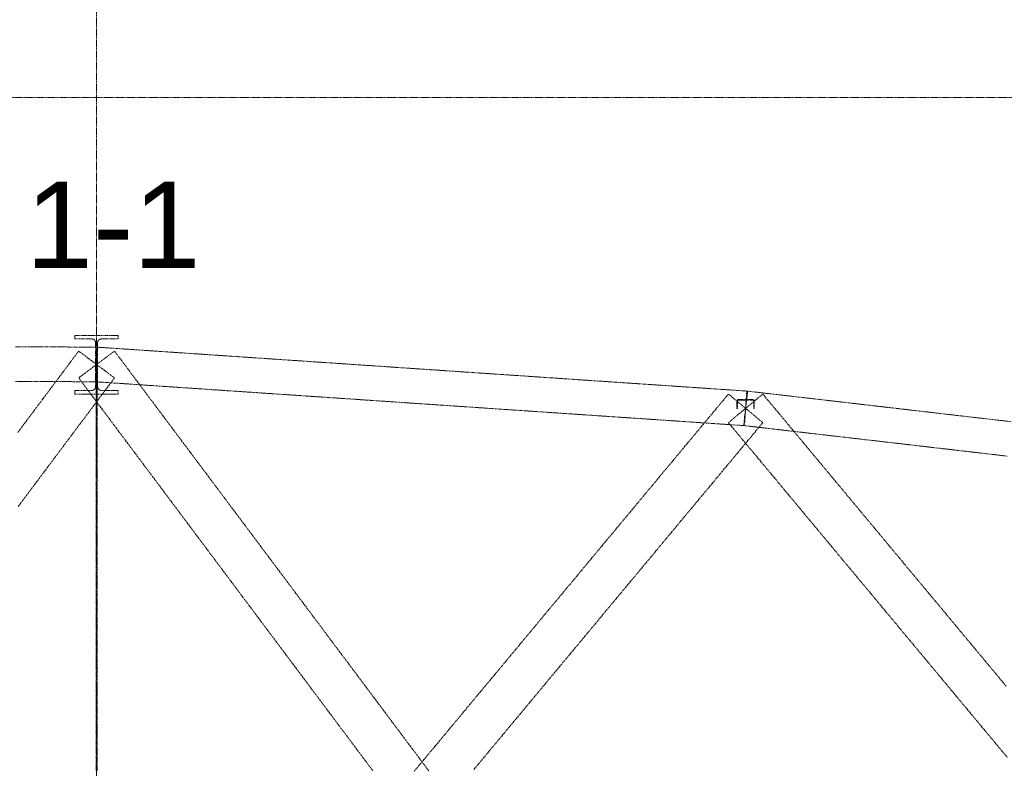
# Model space of a CAD drawing. Header units: millimetres. Extents: x -176817 to 571382, y -58489 to 156123.
# Tile 199 of 256: x 155878 to 162704, y -9775 to -4589. Entities that reach past the tile are written whole.
import ezdxf

# ---------------------------------------------------------------- set-up
doc = ezdxf.new("R2010")
doc.units = ezdxf.units.MM
doc.header["$LTSCALE"] = 0.2
doc.linetypes.add('HIDDEN', pattern=[9.525, 6.35, -3.175])
doc.layers.add('-AAA Podkład', color=252, linetype='Continuous', lineweight=13)
doc.layers.add('-AAA Wymiar', color=1, linetype='Continuous', lineweight=18)
doc.styles.get("Standard").update_dxf_attribs({"font": 'arial.ttf'})

# ---------------------------------------------------------------- blocks, each defined once
blk = doc.blocks.new('Podkład rev.B')
at = {"layer": '-AAA Podkład', "linetype": 'HIDDEN', "ltscale": 5}
blk.add_line((17350, 2544.3, 0), (17350, -48454.9, 0), dxfattribs=at)
at = {"layer": '-AAA Podkład', "linetype": 'HIDDEN', "ltscale": 5, "elevation": 0}
blk.add_lwpolyline([(36922.7, -22812.2), (-1301.7, -22812.2), (-1301.7, -30202.3), (36922.7, -30202.3)], close=True, dxfattribs=at)
at = {"layer": '-AAA Podkład', "linetype": 'HIDDEN', "ltscale": 5}
for points in [[(17356.8, -24660.9), (17356.8, -24586), (17356.8, -24511.2), (17356.8, -24510.5), (17356.8, -24509.8), (17356.8, -24509.2), (17356.9, -24508.5), (17357, -24507.8), (17357, -24507.2), (17357.1, -24506.5), (17357.3, -24505.9), (17357.4, -24505.2), (17357.6, -24504.6), (17357.7, -24503.9), (17357.9, -24503.3), (17358.1, -24502.7), (17358.3, -24502), (17358.6, -24501.4), (17358.8, -24500.8), (17359.1, -24500.2), (17359.3, -24499.6), (17359.6, -24499), (17359.9, -24498.4), (17360.2, -24497.8), (17360.6, -24497.2), (17360.9, -24496.7), (17361.3, -24496.1), (17361.7, -24495.5), (17362, -24495), (17362.4, -24494.5), (17362.9, -24494), (17363.3, -24493.4), (17363.7, -24492.9), (17364.2, -24492.5), (17364.6, -24492), (17365.1, -24491.5), (17365.6, -24491.1), (17366.1, -24490.6), (17366.6, -24490.2), (17367.1, -24489.8), (17367.6, -24489.4), (17368.2, -24489), (17368.7, -24488.6), (17369.3, -24488.2), (17369.8, -24487.9), (17370.4, -24487.5), (17371, -24487.2), (17371.6, -24486.9), (17372.2, -24486.6), (17372.8, -24486.3), (17373.4, -24486.1), (17374, -24485.8), (17374.6, -24485.6), (17375.3, -24485.4), (17375.9, -24485.2), (17376.5, -24485), (17377.2, -24484.8), (17377.8, -24484.7), (17378.5, -24484.5), (17379.1, -24484.4), (17379.8, -24484.3), (17380.4, -24484.2), (17381.1, -24484.1), (17381.8, -24484.1), (17382.4, -24484), (17383.1, -24484), (17383.8, -24484), (17441.9, -24484), (17500, -24484), (17500, -24459.9), (17425, -24459.9), (17350, -24459.9), (17275, -24459.9), (17200, -24459.9), (17200, -24484), (17258.1, -24484), (17316.3, -24484), (17316.9, -24484), (17317.6, -24484), (17318.2, -24484.1), (17318.9, -24484.1), (17319.6, -24484.2), (17320.2, -24484.3), (17320.9, -24484.4), (17321.5, -24484.5), (17322.2, -24484.7), (17322.8, -24484.8), (17323.5, -24485), (17324.1, -24485.2), (17324.7, -24485.4), (17325.4, -24485.6), (17326, -24485.8), (17326.6, -24486.1), (17327.2, -24486.3), (17327.8, -24486.6), (17328.4, -24486.9), (17329, -24487.2), (17329.6, -24487.6), (17330.2, -24487.9), (17330.7, -24488.2), (17331.3, -24488.6), (17331.8, -24489), (17332.4, -24489.4), (17332.9, -24489.8), (17333.4, -24490.2), (17333.9, -24490.6), (17334.4, -24491.1), (17334.9, -24491.5), (17335.4, -24492), (17335.8, -24492.5), (17336.3, -24492.9), (17336.7, -24493.4), (17337.1, -24494), (17337.6, -24494.5), (17338, -24495), (17338.3, -24495.5), (17338.7, -24496.1), (17339.1, -24496.7), (17339.4, -24497.2), (17339.8, -24497.8), (17340.1, -24498.4), (17340.4, -24499), (17340.7, -24499.6), (17340.9, -24500.2), (17341.2, -24500.8), (17341.4, -24501.4), (17341.7, -24502), (17341.9, -24502.7), (17342.1, -24503.3), (17342.3, -24503.9), (17342.4, -24504.6), (17342.6, -24505.2), (17342.7, -24505.9), (17342.9, -24506.5), (17343, -24507.2), (17343, -24507.8), (17343.1, -24508.5), (17343.2, -24509.2), (17343.2, -24509.8), (17343.2, -24510.5), (17343.3, -24511.2), (17343.3, -24586), (17343.3, -24660.9), (17356.8, -24660.9)], [(17349.4, -24780.9), (17349.7, -24720.9), (17350, -24660.9), (17350.3, -24600.9), (17350.6, -24540.9), (17280.3, -24540.6), (17210, -24540.2), (17139.7, -24539.8), (17069.4, -24539.4), (16999.1, -24539.1), (16928.8, -24538.7), (16858.5, -24538.3), (16788.1, -24537.9)], [(16786.9, -24777.9), (16857.2, -24778.3), (16927.5, -24778.7), (16997.8, -24779.1), (17068.1, -24779.4), (17138.4, -24779.8), (17208.7, -24780.2), (17279, -24780.6), (17349.4, -24780.9)], [(17474, -24753.9), (17412, -24707.4), (17350, -24660.9), (17288, -24614.5), (17226, -24568), (17190.8, -24614.9), (17155.6, -24661.8), (17120.5, -24708.8), (17085.3, -24755.7), (17050.2, -24802.6), (17015, -24849.5), (16979.9, -24896.5), (16944.7, -24943.4), (16909.5, -24990.3), (16874.4, -25037.2), (16839.2, -25084.1), (16804.1, -25131.1)], [(16806.1, -25645.4), (16841.2, -25598.5), (16876.4, -25551.6), (16911.5, -25504.6), (16946.7, -25457.7), (16981.9, -25410.8), (17017, -25363.9), (17052.2, -25316.9), (17087.3, -25270), (17122.5, -25223.1), (17157.6, -25176.2), (17192.8, -25129.3), (17228, -25082.3), (17263.1, -25035.4), (17298.3, -24988.5), (17333.4, -24941.6), (17368.6, -24894.6), (17403.7, -24847.7), (17438.9, -24800.8), (17474, -24753.9)], [(19653.7, -27477.2), (19618.6, -27430.2), (19583.4, -27383.3), (19548.3, -27336.4), (19513.1, -27289.5), (19478, -27242.5), (19442.8, -27195.6), (19407.6, -27148.7), (19372.5, -27101.8), (19337.3, -27054.9), (19302.2, -27007.9), (19267, -26961), (19231.9, -26914.1), (19196.7, -26867.2), (19161.5, -26820.2), (19126.4, -26773.3), (19091.2, -26726.4), (19056.1, -26679.5), (19020.9, -26632.6), (18985.8, -26585.6), (18950.6, -26538.7), (18915.5, -26491.8), (18880.3, -26444.9), (18845.1, -26398), (18810, -26351), (18774.8, -26304.1), (18739.7, -26257.2), (18704.5, -26210.3), (18669.4, -26163.3), (18634.2, -26116.4), (18599, -26069.5), (18563.9, -26022.6), (18528.7, -25975.7), (18493.6, -25928.7), (18458.4, -25881.8), (18423.3, -25834.9), (18388.1, -25788), (18353, -25741), (18317.8, -25694.1), (18282.6, -25647.2), (18247.5, -25600.3), (18212.3, -25553.4), (18177.2, -25506.4), (18142, -25459.5), (18106.9, -25412.6), (18071.7, -25365.7), (18036.5, -25318.7), (18001.4, -25271.8), (17966.2, -25224.9), (17931.1, -25178), (17895.9, -25131.1), (17860.8, -25084.1), (17825.6, -25037.2), (17790.5, -24990.3), (17755.3, -24943.4), (17720.1, -24896.5), (17685, -24849.5), (17649.8, -24802.6), (17614.7, -24755.7), (17579.5, -24708.8), (17544.4, -24661.8), (17509.2, -24614.9), (17474, -24568), (17412, -24614.5), (17350, -24660.9), (17288, -24707.4), (17226, -24753.9), (17261.1, -24800.8), (17296.3, -24847.7), (17331.4, -24894.6), (17366.6, -24941.6), (17401.7, -24988.5), (17436.9, -25035.4), (17472, -25082.3), (17507.2, -25129.3), (17542.4, -25176.2), (17577.5, -25223.1), (17612.7, -25270), (17647.8, -25316.9), (17683, -25363.9), (17718.1, -25410.8), (17753.3, -25457.7), (17788.5, -25504.6), (17823.6, -25551.6), (17858.8, -25598.5), (17893.9, -25645.4), (17929.1, -25692.3), (17964.2, -25739.2), (17999.4, -25786.2), (18034.5, -25833.1), (18069.7, -25880), (18104.9, -25926.9), (18140, -25973.8), (18175.2, -26020.8), (18210.3, -26067.7), (18245.5, -26114.6), (18280.6, -26161.5), (18315.8, -26208.5), (18351, -26255.4), (18386.1, -26302.3), (18421.3, -26349.2), (18456.4, -26396.1), (18491.6, -26443.1), (18526.7, -26490), (18561.9, -26536.9), (18597, -26583.8), (18632.2, -26630.8), (18667.4, -26677.7), (18702.5, -26724.6), (18737.7, -26771.5), (18772.8, -26818.4), (18808, -26865.4), (18843.1, -26912.3), (18878.3, -26959.2), (18913.5, -27006.1), (18948.6, -27053.1), (18983.8, -27100), (19018.9, -27146.9), (19054.1, -27193.8), (19089.2, -27240.7), (19124.4, -27287.7), (19159.5, -27334.6), (19194.7, -27381.5), (19229.9, -27428.4), (19265, -27475.3)], [(21841.9, -25084.7), (21846, -25024.8), (21850, -24964.9), (21854, -24905.1), (21858.1, -24845.2), (21787.8, -24840.5), (21717.5, -24835.7), (21647.2, -24831), (21576.8, -24826.2), (21506.5, -24821.5), (21436.2, -24816.7), (21365.9, -24812), (21295.6, -24807.2), (21225.3, -24802.5), (21155, -24797.7), (21084.7, -24793), (21014.3, -24788.2), (20944, -24783.5), (20873.7, -24778.7), (20803.4, -24774), (20733.1, -24769.2), (20662.8, -24764.5), (20592.5, -24759.7), (20522.2, -24755), (20451.8, -24750.2), (20381.5, -24745.5), (20311.2, -24740.7), (20240.9, -24736), (20170.6, -24731.2), (20100.3, -24726.5), (20030, -24721.7), (19959.7, -24717), (19889.3, -24712.2), (19819, -24707.5), (19748.7, -24702.7), (19678.4, -24698), (19608.1, -24693.2), (19537.8, -24688.5), (19467.5, -24683.7), (19397.2, -24679), (19326.8, -24674.2), (19256.5, -24669.5), (19186.2, -24664.7), (19115.9, -24660), (19045.6, -24655.2), (18975.3, -24650.5), (18905, -24645.7), (18834.7, -24641), (18764.3, -24636.2), (18694, -24631.5), (18623.7, -24626.7), (18553.4, -24622), (18483.1, -24617.2), (18412.8, -24612.5), (18342.5, -24607.7), (18272.2, -24603), (18201.8, -24598.2), (18131.5, -24593.5), (18061.2, -24588.7), (17990.9, -24584), (17920.6, -24579.2), (17850.3, -24574.5), (17780, -24569.7), (17709.7, -24565), (17639.3, -24560.2), (17569, -24555.5), (17498.7, -24550.7), (17428.4, -24546), (17358.1, -24541.2), (17354, -24601.1), (17350, -24660.9), (17346, -24720.8), (17341.9, -24780.7), (17412.2, -24785.4), (17482.5, -24790.2), (17552.8, -24794.9), (17623.2, -24799.7), (17693.5, -24804.4), (17763.8, -24809.2), (17834.1, -24813.9), (17904.4, -24818.7), (17974.7, -24823.4), (18045, -24828.2), (18115.3, -24832.9), (18185.7, -24837.7), (18256, -24842.4), (18326.3, -24847.2), (18396.6, -24851.9), (18466.9, -24856.7), (18537.2, -24861.4), (18607.5, -24866.2), (18677.8, -24870.9), (18748.2, -24875.7), (18818.5, -24880.4), (18888.8, -24885.2), (18959.1, -24889.9), (19029.4, -24894.7), (19099.7, -24899.4), (19170, -24904.2), (19240.3, -24908.9), (19310.7, -24913.7), (19381, -24918.4), (19451.3, -24923.2), (19521.6, -24927.9), (19591.9, -24932.7), (19662.2, -24937.4), (19732.5, -24942.2), (19802.8, -24946.9), (19873.2, -24951.7), (19943.5, -24956.4), (20013.8, -24961.2), (20084.1, -24965.9), (20154.4, -24970.7), (20224.7, -24975.4), (20295, -24980.2), (20365.3, -24984.9), (20435.7, -24989.7), (20506, -24994.4), (20576.3, -24999.2), (20646.6, -25003.9), (20716.9, -25008.7), (20787.2, -25013.4), (20857.5, -25018.2), (20927.8, -25022.9), (20998.2, -25027.7), (21068.5, -25032.4), (21138.8, -25037.2), (21209.1, -25041.9), (21279.4, -25046.7), (21349.7, -25051.4), (21420, -25056.2), (21490.3, -25060.9), (21560.7, -25065.7), (21631, -25070.4), (21701.3, -25075.2), (21771.6, -25079.9), (21841.9, -25084.7)], [(17500, -24865.6), (17500, -24841), (17441.9, -24841), (17383.8, -24841), (17383.1, -24841), (17382.4, -24841), (17381.7, -24841), (17381.1, -24840.9), (17380.4, -24840.8), (17379.7, -24840.7), (17379.1, -24840.6), (17378.4, -24840.5), (17377.8, -24840.4), (17377.1, -24840.2), (17376.5, -24840), (17375.8, -24839.8), (17375.2, -24839.6), (17374.6, -24839.4), (17373.9, -24839.2), (17373.3, -24838.9), (17372.7, -24838.6), (17372.1, -24838.3), (17371.5, -24838), (17370.9, -24837.7), (17370.3, -24837.4), (17369.8, -24837), (17369.2, -24836.7), (17368.6, -24836.3), (17368.1, -24835.9), (17367.5, -24835.5), (17367, -24835.1), (17366.5, -24834.7), (17366, -24834.2), (17365.5, -24833.8), (17365, -24833.3), (17364.5, -24832.8), (17364.1, -24832.4), (17363.6, -24831.9), (17363.2, -24831.3), (17362.8, -24830.8), (17362.4, -24830.3), (17362, -24829.8), (17361.6, -24829.2), (17361.2, -24828.6), (17360.9, -24828.1), (17360.5, -24827.5), (17360.2, -24826.9), (17359.9, -24826.3), (17359.6, -24825.7), (17359.3, -24825.1), (17359, -24824.5), (17358.8, -24823.9), (17358.5, -24823.3), (17358.3, -24822.6), (17358.1, -24822), (17357.9, -24821.4), (17357.7, -24820.7), (17357.5, -24820.1), (17357.4, -24819.4), (17357.3, -24818.7), (17357.1, -24818.1), (17357, -24817.4), (17356.9, -24816.8), (17356.9, -24816.1), (17356.8, -24815.4), (17356.8, -24814.8), (17356.8, -24814.1), (17356.8, -24813.4), (17356.8, -24737.2), (17356.8, -24660.9), (17343.3, -24660.9), (17343.3, -24737.2), (17343.3, -24813.4), (17343.2, -24814.1), (17343.2, -24814.8), (17343.2, -24815.4), (17343.1, -24816.1), (17343.1, -24816.8), (17343, -24817.4), (17342.9, -24818.1), (17342.7, -24818.7), (17342.6, -24819.4), (17342.5, -24820.1), (17342.3, -24820.7), (17342.1, -24821.4), (17341.9, -24822), (17341.7, -24822.6), (17341.5, -24823.3), (17341.2, -24823.9), (17341, -24824.5), (17340.7, -24825.1), (17340.4, -24825.7), (17340.1, -24826.3), (17339.8, -24826.9), (17339.5, -24827.5), (17339.1, -24828.1), (17338.8, -24828.6), (17338.4, -24829.2), (17338, -24829.8), (17337.6, -24830.3), (17337.2, -24830.8), (17336.8, -24831.3), (17336.4, -24831.9), (17335.9, -24832.4), (17335.5, -24832.8), (17335, -24833.3), (17334.5, -24833.8), (17334, -24834.2), (17333.5, -24834.7), (17333, -24835.1), (17332.5, -24835.5), (17331.9, -24835.9), (17331.4, -24836.3), (17330.8, -24836.7), (17330.2, -24837), (17329.7, -24837.4), (17329.1, -24837.7), (17328.5, -24838), (17327.9, -24838.3), (17327.3, -24838.6), (17326.7, -24838.9), (17326.1, -24839.2), (17325.4, -24839.4), (17324.8, -24839.6), (17324.2, -24839.8), (17323.5, -24840), (17322.9, -24840.2), (17322.2, -24840.4), (17321.6, -24840.5), (17320.9, -24840.6), (17320.3, -24840.7), (17319.6, -24840.8), (17318.9, -24840.9), (17318.3, -24841), (17317.6, -24841), (17316.9, -24841), (17316.3, -24841), (17258.1, -24841), (17200, -24841), (17200, -24865.6), (17275, -24865.6), (17350, -24865.6), (17425, -24865.6), (17500, -24865.6)], [(17347, -24660.9), (17347, -24754.8), (17347, -24848.6), (17347, -24942.5), (17347, -25036.3), (17347, -25130.2), (17347, -25224), (17347, -25317.8), (17347, -25411.7), (17347, -25505.5), (17347, -25599.4), (17347, -25693.2), (17347, -25787.1), (17347, -25880.9), (17347, -25974.8), (17347, -26068.6), (17347, -26162.4), (17347, -26256.3), (17347, -26350.1), (17347, -26444), (17347, -26537.8), (17347, -26631.7), (17347, -26725.5), (17347, -26819.3), (17347, -26913.2), (17347, -27007), (17347, -27100.9), (17347, -27194.7), (17347, -27288.6), (17347, -27382.4), (17347, -27476.3)], [(17353, -27476.3), (17353, -27382.4), (17353, -27288.6), (17353, -27194.7), (17353, -27100.9), (17353, -27007), (17353, -26913.2), (17353, -26819.3), (17353, -26725.5), (17353, -26631.7), (17353, -26537.8), (17353, -26444), (17353, -26350.1), (17353, -26256.3), (17353, -26162.4), (17353, -26068.6), (17353, -25974.8), (17353, -25880.9), (17353, -25787.1), (17353, -25693.2), (17353, -25599.4), (17353, -25505.5), (17353, -25411.7), (17353, -25317.8), (17353, -25224), (17353, -25130.2), (17353, -25036.3), (17353, -24942.5), (17353, -24848.6), (17353, -24754.8), (17353, -24660.9), (17347, -24660.9)], [(23691.9, -25057.5), (23621.6, -25049.3), (23551.3, -25041.2), (23481, -25033), (23410.7, -25024.9), (23340.4, -25016.8), (23270.1, -25008.6), (23199.7, -25000.5), (23129.4, -24992.3), (23059.1, -24984.2), (22988.8, -24976), (22918.5, -24967.9), (22848.2, -24959.7), (22777.9, -24951.6), (22707.6, -24943.5), (22637.2, -24935.3), (22566.9, -24927.2), (22496.6, -24919), (22426.3, -24910.9), (22356, -24902.7), (22285.7, -24894.6), (22215.4, -24886.5), (22145.1, -24878.3), (22074.7, -24870.2), (22004.4, -24862), (21934.1, -24853.9), (21863.8, -24845.7), (21856.9, -24905.3), (21850, -24964.9), (21843.1, -25024.5), (21836.2, -25084.1), (21906.5, -25092.3), (21976.8, -25100.4), (22047.1, -25108.6), (22117.4, -25116.7), (22187.8, -25124.9), (22258.1, -25133), (22328.4, -25141.1), (22398.7, -25149.3), (22469, -25157.4), (22539.3, -25165.6), (22609.6, -25173.7), (22679.9, -25181.9), (22750.3, -25190), (22820.6, -25198.2), (22890.9, -25206.3), (22961.2, -25214.4), (23031.5, -25222.6), (23101.8, -25230.7), (23172.1, -25238.9), (23242.4, -25247), (23312.8, -25255.2), (23383.1, -25263.3), (23453.4, -25271.4), (23523.7, -25279.6), (23594, -25287.7), (23664.3, -25295.9)], [(21969.1, -25064.2), (21909.5, -25014.6), (21850, -24964.9), (21790.5, -24915.3), (21730.9, -24865.7), (21695.8, -24907.9), (21660.6, -24950), (21625.5, -24992.2), (21590.3, -25034.4), (21555.2, -25076.5), (21520, -25118.7), (21484.9, -25160.9), (21449.7, -25203.1), (21414.5, -25245.2), (21379.4, -25287.4), (21344.2, -25329.6), (21309.1, -25371.8), (21273.9, -25413.9), (21238.8, -25456.1), (21203.6, -25498.3), (21168.4, -25540.4), (21133.3, -25582.6), (21098.1, -25624.8), (21063, -25667), (21027.8, -25709.1), (20992.7, -25751.3), (20957.5, -25793.5), (20922.4, -25835.6), (20887.2, -25877.8), (20852, -25920), (20816.9, -25962.2), (20781.7, -26004.3), (20746.6, -26046.5), (20711.4, -26088.7), (20676.3, -26130.8), (20641.1, -26173), (20605.9, -26215.2), (20570.8, -26257.4), (20535.6, -26299.5), (20500.5, -26341.7), (20465.3, -26383.9), (20430.2, -26426), (20395, -26468.2), (20359.9, -26510.4), (20324.7, -26552.6), (20289.5, -26594.7), (20254.4, -26636.9), (20219.2, -26679.1), (20184.1, -26721.3), (20148.9, -26763.4), (20113.8, -26805.6), (20078.6, -26847.8), (20043.4, -26889.9), (20008.3, -26932.1), (19973.1, -26974.3), (19938, -27016.5), (19902.8, -27058.6), (19867.7, -27100.8), (19832.5, -27143), (19797.4, -27185.1), (19762.2, -27227.3), (19727, -27269.5), (19691.9, -27311.7), (19656.7, -27353.8), (19621.6, -27396), (19586.4, -27438.2), (19551.3, -27480.3)], [(19965.1, -27468), (20000.3, -27425.8), (20035.5, -27383.6), (20070.6, -27341.5), (20105.8, -27299.3), (20140.9, -27257.1), (20176.1, -27215), (20211.2, -27172.8), (20246.4, -27130.6), (20281.6, -27088.4), (20316.7, -27046.3), (20351.9, -27004.1), (20387, -26961.9), (20422.2, -26919.8), (20457.3, -26877.6), (20492.5, -26835.4), (20527.6, -26793.2), (20562.8, -26751.1), (20598, -26708.9), (20633.1, -26666.7), (20668.3, -26624.5), (20703.4, -26582.4), (20738.6, -26540.2), (20773.7, -26498), (20808.9, -26455.9), (20844.1, -26413.7), (20879.2, -26371.5), (20914.4, -26329.3), (20949.5, -26287.2), (20984.7, -26245), (21019.8, -26202.8), (21055, -26160.7), (21090.1, -26118.5), (21125.3, -26076.3), (21160.5, -26034.1), (21195.6, -25992), (21230.8, -25949.8), (21265.9, -25907.6), (21301.1, -25865.5), (21336.2, -25823.3), (21371.4, -25781.1), (21406.6, -25738.9), (21441.7, -25696.8), (21476.9, -25654.6), (21512, -25612.4), (21547.2, -25570.3), (21582.3, -25528.1), (21617.5, -25485.9), (21652.6, -25443.7), (21687.8, -25401.6), (21723, -25359.4), (21758.1, -25317.2), (21793.3, -25275), (21828.4, -25232.9), (21863.6, -25190.7), (21898.7, -25148.5), (21933.9, -25106.4), (21969.1, -25064.2)], [(23656.6, -26889.9), (23621.4, -26847.8), (23586.2, -26805.6), (23551.1, -26763.4), (23515.9, -26721.3), (23480.8, -26679.1), (23445.6, -26636.9), (23410.5, -26594.7), (23375.3, -26552.6), (23340.1, -26510.4), (23305, -26468.2), (23269.8, -26426), (23234.7, -26383.9), (23199.5, -26341.7), (23164.4, -26299.5), (23129.2, -26257.4), (23094.1, -26215.2), (23058.9, -26173), (23023.7, -26130.8), (22988.6, -26088.7), (22953.4, -26046.5), (22918.3, -26004.3), (22883.1, -25962.2), (22848, -25920), (22812.8, -25877.8), (22777.6, -25835.6), (22742.5, -25793.5), (22707.3, -25751.3), (22672.2, -25709.1), (22637, -25667), (22601.9, -25624.8), (22566.7, -25582.6), (22531.6, -25540.4), (22496.4, -25498.3), (22461.2, -25456.1), (22426.1, -25413.9), (22390.9, -25371.8), (22355.8, -25329.6), (22320.6, -25287.4), (22285.5, -25245.2), (22250.3, -25203.1), (22215.1, -25160.9), (22180, -25118.7), (22144.8, -25076.5), (22109.7, -25034.4), (22074.5, -24992.2), (22039.4, -24950), (22004.2, -24907.9), (21969.1, -24865.7), (21909.5, -24915.3), (21850, -24964.9), (21790.5, -25014.6), (21730.9, -25064.2), (21766.1, -25106.4), (21801.3, -25148.5), (21836.4, -25190.7), (21871.6, -25232.9), (21906.7, -25275), (21941.9, -25317.2), (21977, -25359.4), (22012.2, -25401.6), (22047.4, -25443.7), (22082.5, -25485.9), (22117.7, -25528.1), (22152.8, -25570.3), (22188, -25612.4), (22223.1, -25654.6), (22258.3, -25696.8), (22293.4, -25738.9), (22328.6, -25781.1), (22363.8, -25823.3), (22398.9, -25865.5), (22434.1, -25907.6), (22469.2, -25949.8), (22504.4, -25992), (22539.5, -26034.1), (22574.7, -26076.3), (22609.9, -26118.5), (22645, -26160.7), (22680.2, -26202.8), (22715.3, -26245), (22750.5, -26287.2), (22785.6, -26329.3), (22820.8, -26371.5), (22855.9, -26413.7), (22891.1, -26455.9), (22926.3, -26498), (22961.4, -26540.2), (22996.6, -26582.4), (23031.7, -26624.5), (23066.9, -26666.7), (23102, -26708.9), (23137.2, -26751.1), (23172.4, -26793.2), (23207.5, -26835.4), (23242.7, -26877.6), (23277.8, -26919.8), (23313, -26961.9), (23348.1, -27004.1), (23383.3, -27046.3), (23418.4, -27088.4), (23453.6, -27130.6), (23488.8, -27172.8), (23523.9, -27215), (23559.1, -27257.1), (23594.2, -27299.3), (23629.4, -27341.5), (23664.5, -27383.6)], [(21910, -24964.9), (21910, -24912.7), (21910, -24912.5), (21910, -24912.3), (21910, -24912.1), (21910, -24911.9), (21909.9, -24911.8), (21909.9, -24911.6), (21909.9, -24911.4), (21909.8, -24911.2), (21909.8, -24911), (21909.8, -24910.8), (21909.7, -24910.6), (21909.7, -24910.4), (21909.6, -24910.2), (21909.5, -24910), (21909.5, -24909.8), (21909.4, -24909.7), (21909.3, -24909.5), (21909.2, -24909.3), (21909.1, -24909.1), (21909.1, -24909), (21909, -24908.8), (21908.9, -24908.6), (21908.8, -24908.4), (21908.7, -24908.3), (21908.5, -24908.1), (21908.4, -24908), (21908.3, -24907.8), (21908.2, -24907.6), (21908.1, -24907.5), (21907.9, -24907.3), (21907.8, -24907.2), (21907.7, -24907.1), (21907.5, -24906.9), (21907.4, -24906.8), (21907.2, -24906.7), (21907.1, -24906.5), (21906.9, -24906.4), (21906.8, -24906.3), (21906.6, -24906.2), (21906.5, -24906.1), (21906.3, -24906), (21906.1, -24905.8), (21905.9, -24905.7), (21905.8, -24905.7), (21905.6, -24905.6), (21905.4, -24905.5), (21905.2, -24905.4), (21905.1, -24905.3), (21904.9, -24905.2), (21904.7, -24905.2), (21904.5, -24905.1), (21904.3, -24905), (21904.1, -24905), (21903.9, -24904.9), (21903.8, -24904.9), (21903.6, -24904.9), (21903.4, -24904.8), (21903.2, -24904.8), (21903, -24904.8), (21902.8, -24904.7), (21902.6, -24904.7), (21902.4, -24904.7), (21902.2, -24904.7), (21902, -24904.7), (21850, -24904.7), (21798, -24904.7), (21797.8, -24904.7), (21797.6, -24904.7), (21797.4, -24904.7), (21797.2, -24904.7), (21797, -24904.8), (21796.8, -24904.8), (21796.6, -24904.8), (21796.4, -24904.9), (21796.2, -24904.9), (21796.1, -24904.9), (21795.9, -24905), (21795.7, -24905), (21795.5, -24905.1), (21795.3, -24905.2), (21795.1, -24905.2), (21794.9, -24905.3), (21794.8, -24905.4), (21794.6, -24905.5), (21794.4, -24905.6), (21794.2, -24905.7), (21794.1, -24905.7), (21793.9, -24905.8), (21793.7, -24906), (21793.5, -24906.1), (21793.4, -24906.2), (21793.2, -24906.3), (21793.1, -24906.4), (21792.9, -24906.5), (21792.8, -24906.7), (21792.6, -24906.8), (21792.5, -24906.9), (21792.3, -24907.1), (21792.2, -24907.2), (21792.1, -24907.3), (21791.9, -24907.5), (21791.8, -24907.6), (21791.7, -24907.8), (21791.6, -24908), (21791.5, -24908.1), (21791.3, -24908.3), (21791.2, -24908.4), (21791.1, -24908.6), (21791, -24908.8), (21790.9, -24909), (21790.9, -24909.1), (21790.8, -24909.3), (21790.7, -24909.5), (21790.6, -24909.7), (21790.5, -24909.8), (21790.5, -24910), (21790.4, -24910.2), (21790.3, -24910.4), (21790.3, -24910.6), (21790.2, -24910.8), (21790.2, -24911), (21790.2, -24911.2), (21790.1, -24911.4), (21790.1, -24911.6), (21790.1, -24911.8), (21790, -24911.9), (21790, -24912.1), (21790, -24912.3), (21790, -24912.5), (21790, -24912.7), (21790, -24964.9), (21794, -24964.9), (21794, -24912.7), (21794, -24912.6), (21794, -24912.5), (21794, -24912.4), (21794, -24912.3), (21794, -24912.2), (21794, -24912.1), (21794.1, -24912), (21794.1, -24912), (21794.1, -24911.9), (21794.1, -24911.8), (21794.1, -24911.7), (21794.2, -24911.6), (21794.2, -24911.5), (21794.2, -24911.4), (21794.3, -24911.3), (21794.3, -24911.2), (21794.3, -24911.1), (21794.4, -24911), (21794.4, -24910.9), (21794.5, -24910.8), (21794.5, -24910.8), (21794.6, -24910.7), (21794.6, -24910.6), (21794.7, -24910.5), (21794.7, -24910.4), (21794.8, -24910.3), (21794.8, -24910.3), (21794.9, -24910.2), (21795, -24910.1), (21795, -24910), (21795.1, -24910), (21795.2, -24909.9), (21795.2, -24909.8), (21795.3, -24909.8), (21795.4, -24909.7), (21795.5, -24909.6), (21795.5, -24909.6), (21795.6, -24909.5), (21795.7, -24909.5), (21795.8, -24909.4), (21795.9, -24909.3), (21795.9, -24909.3), (21796, -24909.2), (21796.1, -24909.2), (21796.2, -24909.1), (21796.3, -24909.1), (21796.4, -24909.1), (21796.5, -24909), (21796.6, -24909), (21796.7, -24909), (21796.7, -24908.9), (21796.8, -24908.9), (21796.9, -24908.9), (21797, -24908.8), (21797.1, -24908.8), (21797.2, -24908.8), (21797.3, -24908.8), (21797.4, -24908.8), (21797.5, -24908.7), (21797.6, -24908.7), (21797.7, -24908.7), (21797.8, -24908.7), (21797.9, -24908.7), (21798, -24908.7), (21850, -24908.7), (21902, -24908.7), (21902.1, -24908.7), (21902.2, -24908.7), (21902.3, -24908.7), (21902.4, -24908.7), (21902.5, -24908.7), (21902.6, -24908.8), (21902.7, -24908.8), (21902.8, -24908.8), (21902.9, -24908.8), (21903, -24908.8), (21903.1, -24908.9), (21903.2, -24908.9), (21903.3, -24908.9), (21903.3, -24909), (21903.4, -24909), (21903.5, -24909), (21903.6, -24909.1), (21903.7, -24909.1), (21903.8, -24909.1), (21903.9, -24909.2), (21904, -24909.2), (21904.1, -24909.3), (21904.1, -24909.3), (21904.2, -24909.4), (21904.3, -24909.5), (21904.4, -24909.5), (21904.5, -24909.6), (21904.5, -24909.6), (21904.6, -24909.7), (21904.7, -24909.8), (21904.8, -24909.8), (21904.8, -24909.9), (21904.9, -24910), (21905, -24910), (21905, -24910.1), (21905.1, -24910.2), (21905.2, -24910.3), (21905.2, -24910.3), (21905.3, -24910.4), (21905.3, -24910.5), (21905.4, -24910.6), (21905.4, -24910.7), (21905.5, -24910.8), (21905.5, -24910.8), (21905.6, -24910.9), (21905.6, -24911), (21905.7, -24911.1), (21905.7, -24911.2), (21905.7, -24911.3), (21905.8, -24911.4), (21905.8, -24911.5), (21905.8, -24911.6), (21905.9, -24911.7), (21905.9, -24911.8), (21905.9, -24911.9), (21905.9, -24912), (21905.9, -24912), (21906, -24912.1), (21906, -24912.2), (21906, -24912.3), (21906, -24912.4), (21906, -24912.5), (21906, -24912.6), (21906, -24912.7), (21906, -24964.9), (21910, -24964.9)]]:
    blk.add_lwpolyline(points, dxfattribs=at)
at = {"layer": '-AAA Podkład', "linetype": 'HIDDEN', "ltscale": 5, "insert": (17464.8, -23693.6, 0), "char_height": 600, "attachment_point": 5}
blk.add_mtext('\\A1;1-1', dxfattribs=at)

msp = doc.modelspace()

# ---------------------------------------------------------------- block references
at = {"layer": '-AAA Wymiar'}
msp.add_blockref('Podkład rev.B', (139060.9118, 17683.4632, 0), dxfattribs=at)

doc.saveas('drawing.dxf')
